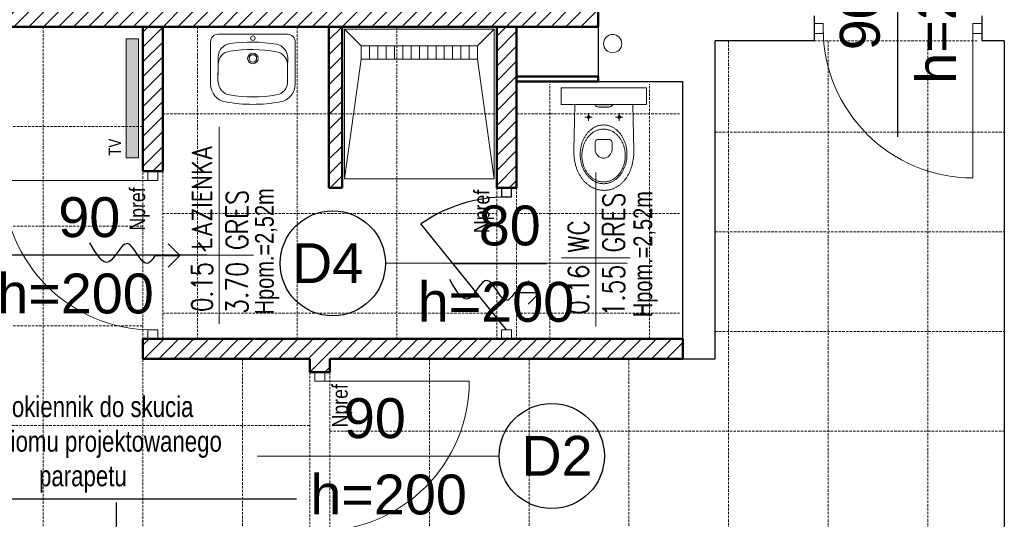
# Model space of a CAD drawing. Header units: millimetres. Extents: x -523 to 1404227, y -783705 to 1038705.
# Tile 42 of 256: x 356749 to 362674, y 3622 to 6630. Entities that reach past the tile are written whole.
import ezdxf
from ezdxf.enums import TextEntityAlignment as Align

# ---------------------------------------------------------------- set-up
doc = ezdxf.new("R2010")
doc.units = ezdxf.units.MM
doc.linetypes.add('DASHEDX2', pattern=[1.5, 1, -0.5])
for name, color, linetype, lineweight in [('3. Opis stolarki drzwiowej i okiennej', 5, 'Continuous', 30), ('BA_drz', 7, 'Continuous', 18), ('BA_KS_ist.', 34, 'Continuous', 13), ('BA_met', 7, 'Continuous', 18), ('BA_txs', 2, 'Continuous', 18), ('Cienka', 7, 'Continuous', 18), ('mm_Wentylacja', 5, 'Continuous', 50), ('PG_PRZERYWANE_ŚREDNIE', 1, 'DASHEDX2', 18), ('PG_WIDOKOWE_CIENKIE', 7, 'Continuous', 18), ('PG_WYPOSAŻENIE', 1, 'Continuous', 18), ('Przekrojowa', 60, 'Continuous', 18), ('WYPOSAŻENIE GARAŻU', 253, 'Continuous', 5)]:
    doc.layers.add(name, color=color, linetype=linetype, lineweight=lineweight)
doc.styles.add('BIKTC', font='bikromsw.shx', dxfattribs={"width": 0.8})
doc.styles.add('BIKTS', font='bikromsw.shx', dxfattribs={"width": 0.85})
doc.styles.add('BIKWYM', font='BIKROMSW.SHX', dxfattribs={"width": 0.8})
doc.styles.add('ROMANS', font='romans', dxfattribs={"width": 0.7})
doc.styles.get("Standard").update_dxf_attribs({"font": 'arial.ttf'})
pattern_1 = [(45, (-152649.147, 347385.806), (-44.9012806, 44.9012806), [])]

# ---------------------------------------------------------------- blocks, each defined once
blk = doc.blocks.new('jamb')
blk.add_lwpolyline([(-0.5, -0.5), (-0.5, 0.5), (0.5, 0.5), (0.5, -0.5)], close=True)
blk = doc.blocks.new('dr1h901')
at = {"color": 0}
blk.add_line((-0.5, 0), (-0.5, 1), dxfattribs=at)
blk.add_line((0, 0.3622), (0, -0.2655))
blk.add_arc((-0.5, 0), 1, 0, 90, dxfattribs=at)
blk = doc.blocks.new('A$C6b6b2cc1')
at = {"color": 5, "lineweight": 20}
for p, q in [((17.9, 91), (29.9, 91)), ((17.9, 0), (29.9, 0))]:
    blk.add_line(p, q, dxfattribs=at)
for p, q in [((20.9, 85.5), (20.9, 91)), ((20.9, 91), (26.9, 91)), ((26.9, 91), (26.9, 85.5)), ((26.9, 85.5), (20.9, 85.5))]:
    blk.add_line(p, q)
at = {"color": 0, "extrusion": (0, 0, -1)}
blk.add_line((23.9, 5.5), (75.47, 69.26), dxfattribs=at)
at = {"extrusion": (0, 0, -1)}
blk.add_line((56.49, 45.5), (0, 45.5), dxfattribs=at)
at = {"color": 0, "extrusion": (0, 0, -1)}
blk.add_arc((-23.9, -4.5), 90, 90, 124.95948, dxfattribs=at)
at = {"layer": 'WYPOSAŻENIE GARAŻU', "color": 240, "xscale": 5.5, "yscale": 5.999999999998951, "zscale": 5.5, "rotation": 90}
blk.add_blockref('jamb', (23.9, 2.75), dxfattribs=at)
blk = doc.blocks.new('Brodzik')
at = {"layer": 'PG_WYPOSAŻENIE', "color": 18}
for p, q in [((333.92, -1785.25), (343.92, -1857.25)), ((413.92, -1857.25), (423.92, -1785.25)), ((413.92, -1857.25), (343.92, -1857.25)), ((343.92, -1857.25), (343.92, -1865.25)), ((348.92, -1857.25), (348.92, -1865.25)), ((353.92, -1857.25), (353.92, -1865.25)), ((358.92, -1857.25), (358.92, -1865.25)), ((363.92, -1857.25), (363.92, -1865.25)), ((368.92, -1857.25), (368.92, -1865.25)), ((373.92, -1857.25), (373.92, -1865.25)), ((378.92, -1857.25), (378.92, -1865.25)), ((383.92, -1857.25), (383.92, -1865.25)), ((388.92, -1857.25), (388.92, -1865.25)), ((393.92, -1857.25), (393.92, -1865.25)), ((398.92, -1857.25), (398.92, -1865.25)), ((403.92, -1857.25), (403.92, -1865.25)), ((408.92, -1857.25), (408.92, -1865.25)), ((413.92, -1865.25), (413.92, -1857.25)), ((343.92, -1865.25), (333.92, -1875.25)), ((343.92, -1865.25), (413.92, -1865.25)), ((413.92, -1865.25), (423.92, -1875.25))]:
    blk.add_line(p, q, dxfattribs=at)
blk.add_lwpolyline([(333.92, -1785.25), (423.92, -1785.25), (423.92, -1875.25), (333.92, -1875.25)], close=True, dxfattribs=at)
blk = doc.blocks.new('A$Cb1b4349b')
at = {"layer": 'WYPOSAŻENIE GARAŻU', "color": 240, "xscale": 5.5, "yscale": 5.999999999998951, "zscale": 5.5, "rotation": 90}
for p in [(23.9, 98.25), (23.9, 2.75)]:
    blk.add_blockref('jamb', p, dxfattribs=at)
at = {"layer": 'WYPOSAŻENIE GARAŻU', "color": 1, "xscale": -90, "yscale": 90, "zscale": -90, "rotation": 270}
blk.add_blockref('dr1h901', (23.9, 50.5), dxfattribs=at)
blk = doc.blocks.new('A$Cd28b784c')
at = {"lineweight": 18}
h = blk.add_hatch(color=256, dxfattribs=at)
h.dxf.hatch_style = 1
h.paths.add_polyline_path([(18.54, 22.22), (18.43, 23), (18.14, 23.62), (17.75, 24.08), (17.31, 24.36), (16.9, 24.47), (16.9, 13.87), (17.31, 13.97), (17.75, 14.26), (18.14, 14.72), (18.43, 15.34), (18.54, 16.11)])
for p, q in [((16.9, 44.83), (6.9, 44.83)), ((6.9, -6.49), (6.9, 44.83)), ((16.9, -6.49), (16.9, 44.83)), ((16.9, -6.49), (6.9, -6.49))]:
    blk.add_line(p, q, dxfattribs=at)
at = {"lineweight": 13}
for p, q in [((44.61, 37.25), (16.9, 36.7)), ((45.21, 37.25), (44.61, 37.25)), ((45.82, 37.23), (45.21, 37.25)), ((46.41, 37.21), (45.82, 37.23)), ((47, 37.18), (46.41, 37.21)), ((47.58, 37.15), (47, 37.18)), ((48.16, 37.1), (47.58, 37.15)), ((48.73, 37.04), (48.16, 37.1)), ((49.3, 36.97), (48.73, 37.04)), ((49.85, 36.9), (49.3, 36.97)), ((50.4, 36.82), (49.85, 36.9)), ((50.95, 36.72), (50.4, 36.82)), ((51.49, 36.62), (50.95, 36.72)), ((52.02, 36.51), (51.49, 36.62)), ((52.54, 36.4), (52.02, 36.51)), ((53.06, 36.27), (52.54, 36.4)), ((53.57, 36.14), (53.06, 36.27)), ((54.07, 36), (53.57, 36.14)), ((54.57, 35.85), (54.07, 36)), ((55.05, 35.69), (54.57, 35.85)), ((55.53, 35.53), (55.05, 35.69)), ((24.51, 30.6), (24.51, 26.24)), ((35.01, 29.4), (35.4, 29.67)), ((35.4, 29.67), (35.79, 29.93)), ((35.79, 29.93), (36.19, 30.19)), ((36.19, 30.19), (36.6, 30.43)), ((36.6, 30.43), (37.03, 30.67)), ((37.03, 30.67), (37.46, 30.89)), ((37.46, 30.89), (37.89, 31.11)), ((37.89, 31.11), (38.34, 31.31)), ((38.34, 31.31), (38.79, 31.51)), ((38.39, 29.62), (38.81, 29.86)), ((38.79, 31.51), (39.26, 31.7)), ((38.81, 29.86), (39.24, 30.09)), ((39.24, 30.09), (39.68, 30.31)), ((39.26, 31.7), (39.73, 31.87)), ((39.68, 30.31), (40.12, 30.52)), ((39.73, 31.87), (40.2, 32.03)), ((40.12, 30.52), (40.58, 30.71)), ((40.2, 32.03), (40.69, 32.19)), ((40.58, 30.71), (41.04, 30.9)), ((40.69, 32.19), (41.18, 32.33)), ((41.04, 30.9), (41.51, 31.07)), ((41.18, 32.33), (41.68, 32.46)), ((41.51, 31.07), (41.99, 31.23)), ((41.68, 32.46), (42.18, 32.58)), ((41.99, 31.23), (42.48, 31.37)), ((42.18, 32.58), (42.69, 32.69)), ((42.48, 31.37), (42.97, 31.51)), ((42.69, 32.69), (43.21, 32.78)), ((42.97, 31.51), (43.48, 31.63)), ((43.21, 32.78), (43.73, 32.87)), ((43.48, 31.63), (43.98, 31.74)), ((43.73, 32.87), (44.26, 32.94)), ((43.98, 31.74), (44.5, 31.83)), ((44.26, 32.94), (44.79, 33)), ((44.5, 31.83), (45.02, 31.91)), ((44.79, 33), (45.32, 33.04)), ((45.02, 31.91), (45.54, 31.98)), ((45.32, 33.04), (45.87, 33.08)), ((45.54, 31.98), (46.07, 32.03)), ((45.87, 33.08), (46.41, 33.1)), ((46.07, 32.03), (46.61, 32.07)), ((46.41, 33.1), (46.96, 33.1)), ((46.61, 32.07), (47.15, 32.09)), ((46.96, 33.1), (47.51, 33.1)), ((47.15, 32.09), (47.7, 32.1)), ((47.51, 33.1), (48.06, 33.08)), ((47.7, 32.1), (47.7, 32.09)), ((47.7, 32.1), (48.24, 32.09)), ((48.06, 33.08), (48.6, 33.04)), ((48.24, 32.09), (48.79, 32.07)), ((48.6, 33.04), (49.13, 33)), ((48.79, 32.07), (49.32, 32.03)), ((49.13, 33), (49.67, 32.94)), ((49.32, 32.03), (49.85, 31.98)), ((49.67, 32.94), (50.19, 32.87)), ((49.85, 31.98), (50.38, 31.91)), ((50.19, 32.87), (50.71, 32.78)), ((50.38, 31.91), (50.9, 31.83)), ((50.71, 32.78), (51.23, 32.69)), ((50.9, 31.83), (51.41, 31.74)), ((51.23, 32.69), (51.74, 32.58)), ((51.41, 31.74), (51.92, 31.63)), ((51.74, 32.58), (52.24, 32.46)), ((51.92, 31.63), (52.42, 31.51)), ((52.24, 32.46), (52.74, 32.33)), ((52.42, 31.51), (52.92, 31.37)), ((52.74, 32.33), (53.23, 32.19)), ((52.92, 31.37), (53.4, 31.23)), ((53.23, 32.19), (53.72, 32.03)), ((53.4, 31.23), (53.88, 31.07)), ((53.72, 32.03), (54.19, 31.87)), ((53.88, 31.07), (54.36, 30.9)), ((54.19, 31.87), (54.66, 31.7)), ((54.36, 30.9), (54.82, 30.71)), ((54.66, 31.7), (55.13, 31.51)), ((54.82, 30.71), (55.27, 30.52)), ((55.13, 31.51), (55.58, 31.31)), ((55.27, 30.52), (55.72, 30.31)), ((56.01, 35.36), (55.53, 35.53)), ((55.58, 31.31), (56.03, 31.11)), ((55.72, 30.31), (56.16, 30.09)), ((56.47, 35.18), (56.01, 35.36)), ((56.03, 31.11), (56.47, 30.89)), ((56.16, 30.09), (56.59, 29.86)), ((56.93, 34.99), (56.47, 35.18)), ((56.47, 30.89), (56.9, 30.67)), ((56.59, 29.86), (57, 29.62)), ((56.9, 30.67), (57.32, 30.43)), ((57.38, 34.8), (56.93, 34.99)), ((57.32, 30.43), (57.73, 30.19)), ((57.83, 34.6), (57.38, 34.8)), ((57.73, 30.19), (58.13, 29.93)), ((58.26, 34.39), (57.83, 34.6)), ((58.13, 29.93), (58.52, 29.67)), ((58.69, 34.17), (58.26, 34.39)), ((58.52, 29.67), (58.91, 29.4)), ((59.11, 33.95), (58.69, 34.17)), ((59.52, 33.72), (59.11, 33.95)), ((59.92, 33.49), (59.52, 33.72)), ((60.32, 33.25), (59.92, 33.49)), ((60.71, 33), (60.32, 33.25)), ((61.09, 32.75), (60.71, 33)), ((61.46, 32.49), (61.09, 32.75)), ((61.82, 32.22), (61.46, 32.49)), ((62.17, 31.95), (61.82, 32.22)), ((62.52, 31.68), (62.17, 31.95)), ((62.85, 31.39), (62.52, 31.68)), ((63.18, 31.11), (62.85, 31.39)), ((63.5, 30.81), (63.18, 31.11)), ((63.81, 30.51), (63.5, 30.81)), ((64.11, 30.21), (63.81, 30.51)), ((64.4, 29.9), (64.11, 30.21)), ((64.69, 29.58), (64.4, 29.9)), ((17.31, 24.36), (16.9, 24.47)), ((17.75, 24.08), (17.31, 24.36)), ((18.14, 23.62), (17.75, 24.08)), ((26.77, 28.42), (22.26, 28.42)), ((23.81, 28.83), (23.69, 28.42)), ((23.69, 28.42), (23.81, 28.01)), ((24.1, 29.13), (23.81, 28.83)), ((23.81, 28.01), (24.1, 27.71)), ((24.51, 29.24), (24.1, 29.13)), ((24.1, 27.71), (24.51, 27.6)), ((24.93, 29.13), (24.51, 29.24)), ((24.51, 27.6), (24.93, 27.71)), ((25.22, 28.83), (24.93, 29.13)), ((24.93, 27.71), (25.22, 28.01)), ((25.33, 28.42), (25.22, 28.83)), ((25.22, 28.01), (25.33, 28.42)), ((30.24, 23.63), (30.42, 24.02)), ((30.42, 24.02), (30.61, 24.41)), ((30.61, 24.41), (30.82, 24.79)), ((30.82, 24.79), (31.04, 25.16)), ((31.04, 25.16), (31.27, 25.53)), ((31.27, 25.53), (31.52, 25.89)), ((31.52, 25.89), (31.78, 26.25)), ((31.78, 26.25), (32.05, 26.59)), ((32.05, 26.59), (32.33, 26.93)), ((32.33, 26.93), (32.63, 27.27)), ((32.63, 27.27), (32.93, 27.6)), ((32.66, 23.32), (32.84, 23.72)), ((32.84, 23.72), (33.04, 24.11)), ((32.93, 27.6), (33.25, 27.92)), ((33.04, 24.11), (33.25, 24.5)), ((33.25, 27.92), (33.58, 28.23)), ((33.25, 24.5), (33.47, 24.88)), ((33.47, 24.88), (33.71, 25.25)), ((33.58, 28.23), (33.93, 28.53)), ((33.71, 25.25), (33.96, 25.62)), ((33.93, 28.53), (34.28, 28.83)), ((33.96, 25.62), (34.23, 25.98)), ((34.23, 25.98), (34.51, 26.33)), ((34.28, 28.83), (34.64, 29.12)), ((34.51, 26.33), (34.8, 26.67)), ((34.64, 29.12), (35.01, 29.4)), ((34.8, 26.67), (35.11, 27.01)), ((35.11, 27.01), (35.42, 27.34)), ((35.42, 27.34), (35.76, 27.66)), ((35.76, 27.66), (36.1, 27.96)), ((36.1, 27.96), (36.45, 28.27)), ((36.45, 28.27), (36.82, 28.56)), ((36.82, 28.56), (37.2, 28.84)), ((37.2, 28.84), (37.58, 29.11)), ((37.58, 29.11), (37.98, 29.37)), ((37.98, 29.37), (38.39, 29.62)), ((38.61, 23.65), (39, 23.9)), ((39, 23.9), (39.42, 24.05)), ((39.42, 24.05), (39.83, 24.12)), ((39.83, 24.12), (40.19, 24.14)), ((40.19, 24.14), (44.04, 24.15)), ((44.04, 24.15), (44.56, 24.12)), ((44.56, 24.12), (45.07, 24.03)), ((45.07, 24.03), (45.57, 23.88)), ((45.57, 23.88), (46.05, 23.68)), ((57, 29.62), (57.41, 29.37)), ((57.41, 29.37), (57.81, 29.11)), ((57.81, 29.11), (58.2, 28.84)), ((58.2, 28.84), (58.58, 28.56)), ((58.58, 28.56), (58.94, 28.27)), ((58.91, 29.4), (59.28, 29.12)), ((58.94, 28.27), (59.3, 27.96)), ((59.28, 29.12), (59.64, 28.83)), ((59.3, 27.96), (59.64, 27.66)), ((59.64, 28.83), (59.99, 28.53)), ((59.64, 27.66), (59.97, 27.34)), ((59.97, 27.34), (60.29, 27.01)), ((59.99, 28.53), (60.34, 28.23)), ((60.29, 27.01), (60.6, 26.67)), ((60.34, 28.23), (60.67, 27.92)), ((60.6, 26.67), (60.89, 26.33)), ((60.67, 27.92), (60.99, 27.6)), ((60.89, 26.33), (61.17, 25.98)), ((60.99, 27.6), (61.29, 27.27)), ((61.17, 25.98), (61.44, 25.62)), ((61.29, 27.27), (61.59, 26.93)), ((61.44, 25.62), (61.69, 25.25)), ((61.59, 26.93), (61.87, 26.59)), ((61.69, 25.25), (61.93, 24.88)), ((61.87, 26.59), (62.15, 26.25)), ((61.93, 24.88), (62.15, 24.5)), ((62.15, 26.25), (62.4, 25.89)), ((62.15, 24.5), (62.36, 24.11)), ((62.36, 24.11), (62.55, 23.72)), ((62.4, 25.89), (62.65, 25.53)), ((62.55, 23.72), (62.73, 23.32)), ((62.65, 25.53), (62.88, 25.16)), ((62.88, 25.16), (63.1, 24.79)), ((63.1, 24.79), (63.31, 24.41)), ((63.31, 24.41), (63.5, 24.02)), ((63.5, 24.02), (63.68, 23.63)), ((64.96, 29.26), (64.69, 29.58)), ((65.23, 28.94), (64.96, 29.26)), ((65.48, 28.61), (65.23, 28.94)), ((65.73, 28.28), (65.48, 28.61)), ((65.96, 27.94), (65.73, 28.28)), ((66.19, 27.6), (65.96, 27.94)), ((66.41, 27.25), (66.19, 27.6)), ((66.62, 26.9), (66.41, 27.25)), ((66.82, 26.54), (66.62, 26.9)), ((67, 26.19), (66.82, 26.54)), ((67.18, 25.82), (67, 26.19)), ((67.35, 25.46), (67.18, 25.82)), ((67.51, 25.09), (67.35, 25.46)), ((67.66, 24.71), (67.51, 25.09)), ((67.8, 24.34), (67.66, 24.71)), ((67.93, 23.96), (67.8, 24.34)), ((68.04, 23.57), (67.93, 23.96)), ((18.43, 23), (18.14, 23.62)), ((18.54, 22.22), (18.43, 23)), ((18.54, 16.11), (18.54, 22.22)), ((29.27, 19.48), (29.3, 19.91)), ((29.27, 19.04), (29.27, 19.48)), ((29.27, 18.6), (29.27, 19.04)), ((29.3, 18.17), (29.27, 18.6)), ((29.3, 19.91), (29.34, 20.34)), ((29.34, 17.74), (29.3, 18.17)), ((29.34, 20.34), (29.4, 20.77)), ((29.4, 20.77), (29.47, 21.19)), ((29.47, 21.19), (29.56, 21.61)), ((29.56, 21.61), (29.67, 22.02)), ((29.67, 22.02), (29.79, 22.43)), ((29.79, 22.43), (29.92, 22.84)), ((29.92, 22.84), (30.07, 23.24)), ((30.07, 23.24), (30.24, 23.63)), ((31.78, 19.04), (31.79, 19.49)), ((31.79, 18.59), (31.78, 19.04)), ((31.78, 19.04), (31.78, 19.03)), ((31.79, 19.49), (31.82, 19.93)), ((31.82, 18.15), (31.79, 18.59)), ((31.82, 19.93), (31.86, 20.37)), ((31.86, 17.71), (31.82, 18.15)), ((31.86, 20.37), (31.93, 20.81)), ((31.93, 20.81), (32.01, 21.24)), ((32.01, 21.24), (32.11, 21.66)), ((32.11, 21.66), (32.22, 22.09)), ((32.22, 22.09), (32.35, 22.5)), ((32.35, 22.5), (32.5, 22.91)), ((32.5, 22.91), (32.66, 23.32)), ((37.97, 22.03), (38.05, 22.73)), ((37.97, 19.27), (37.97, 22.03)), ((37.97, 16.04), (37.97, 19.27)), ((38.05, 22.73), (38.28, 23.27)), ((38.28, 23.27), (38.61, 23.65)), ((46.05, 23.68), (46.51, 23.44)), ((46.51, 23.44), (46.94, 23.16)), ((46.94, 23.16), (47.35, 22.84)), ((47.35, 22.84), (47.73, 22.48)), ((47.73, 22.48), (48.08, 22.1)), ((48.08, 22.1), (48.38, 21.7)), ((48.38, 21.7), (48.65, 21.28)), ((48.65, 21.28), (48.88, 20.84)), ((48.88, 20.84), (49.06, 20.4)), ((49.06, 20.4), (49.2, 19.94)), ((49.2, 18.14), (49.06, 17.69)), ((49.2, 19.94), (49.28, 19.49)), ((49.28, 18.59), (49.2, 18.14)), ((49.28, 19.49), (49.31, 19.04)), ((49.31, 19.04), (49.28, 18.59)), ((62.73, 23.32), (62.9, 22.91)), ((62.9, 22.91), (63.04, 22.5)), ((63.04, 22.5), (63.18, 22.09)), ((63.18, 22.09), (63.29, 21.66)), ((63.29, 21.66), (63.39, 21.24)), ((63.39, 21.24), (63.47, 20.81)), ((63.47, 20.81), (63.53, 20.37)), ((63.53, 20.37), (63.58, 19.93)), ((63.58, 18.15), (63.53, 17.71)), ((63.58, 19.93), (63.6, 19.49)), ((63.6, 18.59), (63.58, 18.15)), ((63.6, 19.49), (63.61, 19.04)), ((63.61, 19.04), (63.6, 18.59)), ((63.61, 19.04), (63.61, 19.03)), ((63.68, 23.63), (63.85, 23.24)), ((63.85, 23.24), (64, 22.84)), ((64, 22.84), (64.13, 22.43)), ((64.13, 22.43), (64.25, 22.02)), ((64.25, 22.02), (64.36, 21.61)), ((64.36, 21.61), (64.45, 21.19)), ((64.45, 21.19), (64.52, 20.77)), ((64.52, 20.77), (64.58, 20.34)), ((64.58, 20.34), (64.62, 19.91)), ((64.62, 18.17), (64.58, 17.74)), ((64.62, 19.91), (64.65, 19.48)), ((64.65, 18.6), (64.62, 18.17)), ((64.65, 19.48), (64.66, 19.04)), ((64.66, 19.04), (64.65, 18.6)), ((64.66, 19.04), (64.66, 19.03)), ((68.15, 23.19), (68.04, 23.57)), ((68.25, 22.8), (68.15, 23.19)), ((68.33, 22.4), (68.25, 22.8)), ((68.41, 22.01), (68.33, 22.4)), ((68.48, 21.61), (68.41, 22.01)), ((68.53, 21.21), (68.48, 21.61)), ((68.57, 20.81), (68.53, 21.21)), ((68.53, 17.54), (68.58, 17.94)), ((68.61, 20.4), (68.57, 20.81)), ((68.58, 17.94), (68.61, 18.35)), ((68.63, 19.99), (68.61, 20.4)), ((68.61, 18.35), (68.63, 18.76)), ((68.64, 19.58), (68.63, 19.99)), ((68.63, 18.76), (68.64, 19.17)), ((68.64, 19.17), (68.64, 19.58)), ((17.31, 13.97), (16.9, 13.87)), ((17.75, 14.26), (17.31, 13.97)), ((18.14, 14.72), (17.75, 14.26)), ((18.43, 15.34), (18.14, 14.72)), ((18.54, 16.11), (18.43, 15.34)), ((24.51, 12.19), (24.51, 7.83)), ((29.4, 17.31), (29.34, 17.74)), ((29.47, 16.89), (29.4, 17.31)), ((29.56, 16.47), (29.47, 16.89)), ((29.67, 16.06), (29.56, 16.47)), ((29.79, 15.65), (29.67, 16.06)), ((29.92, 15.24), (29.79, 15.65)), ((30.07, 14.84), (29.92, 15.24)), ((30.24, 14.44), (30.07, 14.84)), ((30.42, 14.05), (30.24, 14.44)), ((30.61, 13.67), (30.42, 14.05)), ((30.82, 13.29), (30.61, 13.67)), ((31.04, 12.92), (30.82, 13.29)), ((31.27, 12.55), (31.04, 12.92)), ((31.52, 12.19), (31.27, 12.55)), ((31.78, 11.83), (31.52, 12.19)), ((31.93, 17.27), (31.86, 17.71)), ((32.01, 16.84), (31.93, 17.27)), ((32.11, 16.41), (32.01, 16.84)), ((32.22, 15.99), (32.11, 16.41)), ((32.35, 15.57), (32.22, 15.99)), ((32.5, 15.16), (32.35, 15.57)), ((32.66, 14.76), (32.5, 15.16)), ((32.84, 14.36), (32.66, 14.76)), ((33.04, 13.96), (32.84, 14.36)), ((33.25, 13.58), (33.04, 13.96)), ((33.47, 13.2), (33.25, 13.58)), ((33.71, 12.82), (33.47, 13.2)), ((33.96, 12.46), (33.71, 12.82)), ((34.23, 12.1), (33.96, 12.46)), ((34.51, 11.75), (34.23, 12.1)), ((38.05, 15.34), (37.97, 16.04)), ((37.97, 16.04), (37.97, 16.04)), ((38.28, 14.8), (38.05, 15.34)), ((38.61, 14.42), (38.28, 14.8)), ((39, 14.17), (38.61, 14.42)), ((39.41, 14.02), (39, 14.17)), ((39.82, 13.95), (39.41, 14.02)), ((40.17, 13.93), (39.82, 13.95)), ((44.01, 13.93), (40.17, 13.93)), ((44.54, 13.96), (44.01, 13.93)), ((45.05, 14.05), (44.54, 13.96)), ((45.55, 14.2), (45.05, 14.05)), ((46.04, 14.39), (45.55, 14.2)), ((46.5, 14.64), (46.04, 14.39)), ((46.93, 14.92), (46.5, 14.64)), ((47.34, 15.24), (46.93, 14.92)), ((47.72, 15.59), (47.34, 15.24)), ((48.07, 15.97), (47.72, 15.59)), ((48.38, 16.38), (48.07, 15.97)), ((48.65, 16.8), (48.38, 16.38)), ((48.88, 17.24), (48.65, 16.8)), ((49.06, 17.69), (48.88, 17.24)), ((61.17, 12.1), (60.89, 11.75)), ((61.44, 12.46), (61.17, 12.1)), ((61.69, 12.82), (61.44, 12.46)), ((61.93, 13.2), (61.69, 12.82)), ((62.15, 13.58), (61.93, 13.2)), ((62.36, 13.96), (62.15, 13.58)), ((62.4, 12.19), (62.15, 11.83)), ((62.55, 14.36), (62.36, 13.96)), ((62.65, 12.55), (62.4, 12.19)), ((62.73, 14.76), (62.55, 14.36)), ((62.88, 12.92), (62.65, 12.55)), ((62.9, 15.16), (62.73, 14.76)), ((63.1, 13.29), (62.88, 12.92)), ((63.04, 15.57), (62.9, 15.16)), ((63.18, 15.99), (63.04, 15.57)), ((63.31, 13.67), (63.1, 13.29)), ((63.29, 16.41), (63.18, 15.99)), ((63.39, 16.84), (63.29, 16.41)), ((63.5, 14.05), (63.31, 13.67)), ((63.47, 17.27), (63.39, 16.84)), ((63.53, 17.71), (63.47, 17.27)), ((63.68, 14.44), (63.5, 14.05)), ((63.85, 14.84), (63.68, 14.44)), ((64, 15.24), (63.85, 14.84)), ((64.13, 15.65), (64, 15.24)), ((64.25, 16.06), (64.13, 15.65)), ((64.36, 16.47), (64.25, 16.06)), ((64.45, 16.89), (64.36, 16.47)), ((64.52, 17.31), (64.45, 16.89)), ((64.58, 17.74), (64.52, 17.31)), ((66.68, 11.8), (66.88, 12.16)), ((66.88, 12.16), (67.06, 12.52)), ((67.06, 12.52), (67.23, 12.89)), ((67.23, 12.89), (67.39, 13.26)), ((67.39, 13.26), (67.55, 13.63)), ((67.55, 13.63), (67.69, 14.01)), ((67.69, 14.01), (67.82, 14.39)), ((67.82, 14.39), (67.95, 14.77)), ((67.95, 14.77), (68.06, 15.16)), ((68.06, 15.16), (68.17, 15.55)), ((68.17, 15.55), (68.26, 15.94)), ((68.26, 15.94), (68.34, 16.34)), ((68.34, 16.34), (68.42, 16.73)), ((68.42, 16.73), (68.48, 17.14)), ((68.48, 17.14), (68.53, 17.54)), ((26.77, 10.01), (22.26, 10.01)), ((23.81, 10.42), (23.69, 10.01)), ((23.69, 10.01), (23.81, 9.6)), ((24.1, 10.72), (23.81, 10.42)), ((23.81, 9.6), (24.1, 9.3)), ((24.51, 10.83), (24.1, 10.72)), ((24.1, 9.3), (24.51, 9.19)), ((24.93, 10.72), (24.51, 10.83)), ((24.51, 9.19), (24.93, 9.3)), ((25.22, 10.42), (24.93, 10.72)), ((24.93, 9.3), (25.22, 9.6)), ((25.33, 10.01), (25.22, 10.42)), ((25.22, 9.6), (25.33, 10.01)), ((32.05, 11.48), (31.78, 11.83)), ((32.33, 11.14), (32.05, 11.48)), ((32.63, 10.81), (32.33, 11.14)), ((32.93, 10.48), (32.63, 10.81)), ((33.25, 10.16), (32.93, 10.48)), ((33.58, 9.85), (33.25, 10.16)), ((33.93, 9.54), (33.58, 9.85)), ((34.28, 9.25), (33.93, 9.54)), ((34.64, 8.96), (34.28, 9.25)), ((34.8, 11.4), (34.51, 11.75)), ((35.01, 8.68), (34.64, 8.96)), ((35.11, 11.07), (34.8, 11.4)), ((35.4, 8.41), (35.01, 8.68)), ((35.42, 10.74), (35.11, 11.07)), ((35.79, 8.14), (35.4, 8.41)), ((35.76, 10.42), (35.42, 10.74)), ((36.1, 10.11), (35.76, 10.42)), ((36.19, 7.89), (35.79, 8.14)), ((36.45, 9.81), (36.1, 10.11)), ((36.6, 7.65), (36.19, 7.89)), ((36.82, 9.52), (36.45, 9.81)), ((37.03, 7.41), (36.6, 7.65)), ((37.2, 9.24), (36.82, 9.52)), ((37.46, 7.19), (37.03, 7.41)), ((37.58, 8.97), (37.2, 9.24)), ((37.89, 6.97), (37.46, 7.19)), ((37.98, 8.71), (37.58, 8.97)), ((38.34, 6.76), (37.89, 6.97)), ((38.39, 8.46), (37.98, 8.71)), ((38.79, 6.57), (38.34, 6.76)), ((38.81, 8.21), (38.39, 8.46)), ((39.26, 6.38), (38.79, 6.57)), ((39.24, 7.99), (38.81, 8.21)), ((39.68, 7.77), (39.24, 7.99)), ((39.73, 6.21), (39.26, 6.38)), ((40.12, 7.56), (39.68, 7.77)), ((40.2, 6.04), (39.73, 6.21)), ((40.58, 7.36), (40.12, 7.56)), ((40.69, 5.89), (40.2, 6.04)), ((41.04, 7.18), (40.58, 7.36)), ((41.51, 7.01), (41.04, 7.18)), ((41.99, 6.85), (41.51, 7.01)), ((42.48, 6.7), (41.99, 6.85)), ((42.97, 6.57), (42.48, 6.7)), ((43.48, 6.45), (42.97, 6.57)), ((43.98, 6.34), (43.48, 6.45)), ((44.5, 6.25), (43.98, 6.34)), ((45.02, 6.17), (44.5, 6.25)), ((45.54, 6.1), (45.02, 6.17)), ((46.07, 6.05), (45.54, 6.1)), ((46.61, 6.01), (46.07, 6.05)), ((47.15, 5.99), (46.61, 6.01)), ((47.7, 5.98), (47.15, 5.99)), ((48.24, 5.99), (47.7, 5.98)), ((47.7, 5.98), (47.7, 5.97)), ((48.79, 6.01), (48.24, 5.99)), ((49.32, 6.05), (48.79, 6.01)), ((49.85, 6.1), (49.32, 6.05)), ((50.38, 6.17), (49.85, 6.1)), ((50.9, 6.25), (50.38, 6.17)), ((51.41, 6.34), (50.9, 6.25)), ((51.92, 6.45), (51.41, 6.34)), ((52.42, 6.57), (51.92, 6.45)), ((52.92, 6.7), (52.42, 6.57)), ((53.4, 6.85), (52.92, 6.7)), ((53.72, 6.04), (53.23, 5.89)), ((53.88, 7.01), (53.4, 6.85)), ((54.19, 6.21), (53.72, 6.04)), ((54.36, 7.18), (53.88, 7.01)), ((54.66, 6.38), (54.19, 6.21)), ((54.82, 7.36), (54.36, 7.18)), ((55.13, 6.57), (54.66, 6.38)), ((55.27, 7.56), (54.82, 7.36)), ((55.58, 6.76), (55.13, 6.57)), ((55.72, 7.77), (55.27, 7.56)), ((56.03, 6.97), (55.58, 6.76)), ((56.16, 7.99), (55.72, 7.77)), ((56.47, 7.19), (56.03, 6.97)), ((56.59, 8.21), (56.16, 7.99)), ((56.9, 7.41), (56.47, 7.19)), ((57, 8.46), (56.59, 8.21)), ((57.32, 7.65), (56.9, 7.41)), ((57.41, 8.71), (57, 8.46)), ((57.73, 7.89), (57.32, 7.65)), ((57.81, 8.97), (57.41, 8.71)), ((58.13, 8.14), (57.73, 7.89)), ((58.2, 9.24), (57.81, 8.97)), ((58.52, 8.41), (58.13, 8.14)), ((58.58, 9.52), (58.2, 9.24)), ((58.91, 8.68), (58.52, 8.41)), ((58.94, 9.81), (58.58, 9.52)), ((59.28, 8.96), (58.91, 8.68)), ((59.3, 10.11), (58.94, 9.81)), ((59.64, 9.25), (59.28, 8.96)), ((59.64, 10.42), (59.3, 10.11)), ((59.97, 10.74), (59.64, 10.42)), ((59.99, 9.54), (59.64, 9.25)), ((60.29, 11.07), (59.97, 10.74)), ((60.34, 9.85), (59.99, 9.54)), ((60.6, 11.4), (60.29, 11.07)), ((60.67, 10.16), (60.34, 9.85)), ((60.89, 11.75), (60.6, 11.4)), ((60.99, 10.48), (60.67, 10.16)), ((61.29, 10.81), (60.99, 10.48)), ((61.59, 11.14), (61.29, 10.81)), ((61.32, 5.85), (61.68, 6.12)), ((61.87, 11.48), (61.59, 11.14)), ((61.68, 6.12), (62.04, 6.39)), ((62.15, 11.83), (61.87, 11.48)), ((62.04, 6.39), (62.38, 6.67)), ((62.38, 6.67), (62.71, 6.95)), ((62.71, 6.95), (63.04, 7.24)), ((63.04, 7.24), (63.36, 7.53)), ((63.36, 7.53), (63.67, 7.83)), ((63.67, 7.83), (63.97, 8.14)), ((63.97, 8.14), (64.26, 8.45)), ((64.26, 8.45), (64.54, 8.76)), ((64.54, 8.76), (64.82, 9.08)), ((64.82, 9.08), (65.08, 9.4)), ((65.08, 9.4), (65.34, 9.73)), ((65.34, 9.73), (65.59, 10.07)), ((65.59, 10.07), (65.82, 10.4)), ((65.82, 10.4), (66.05, 10.75)), ((66.05, 10.75), (66.27, 11.09)), ((66.27, 11.09), (66.48, 11.44)), ((66.48, 11.44), (66.68, 11.8)), ((16.89, 1.65), (44.61, 1.1)), ((41.18, 5.75), (40.69, 5.89)), ((41.68, 5.62), (41.18, 5.75)), ((42.18, 5.5), (41.68, 5.62)), ((42.69, 5.39), (42.18, 5.5)), ((43.21, 5.29), (42.69, 5.39)), ((43.73, 5.21), (43.21, 5.29)), ((44.26, 5.14), (43.73, 5.21)), ((44.79, 5.08), (44.26, 5.14)), ((44.61, 1.1), (45.21, 1.1)), ((45.32, 5.03), (44.79, 5.08)), ((45.21, 1.1), (45.81, 1.11)), ((45.87, 5), (45.32, 5.03)), ((45.81, 1.11), (46.4, 1.13)), ((46.41, 4.98), (45.87, 5)), ((46.4, 1.13), (46.99, 1.16)), ((46.96, 4.98), (46.41, 4.98)), ((47.51, 4.98), (46.96, 4.98)), ((46.96, 4.98), (46.96, 4.97)), ((46.99, 1.16), (47.56, 1.2)), ((48.06, 5), (47.51, 4.98)), ((47.56, 1.2), (48.14, 1.25)), ((48.6, 5.03), (48.06, 5)), ((48.14, 1.25), (48.7, 1.3)), ((49.13, 5.08), (48.6, 5.03)), ((48.7, 1.3), (49.26, 1.37)), ((49.67, 5.14), (49.13, 5.08)), ((49.26, 1.37), (49.82, 1.44)), ((50.19, 5.21), (49.67, 5.14)), ((49.82, 1.44), (50.36, 1.53)), ((50.71, 5.29), (50.19, 5.21)), ((50.36, 1.53), (50.9, 1.62)), ((51.23, 5.39), (50.71, 5.29)), ((50.9, 1.62), (51.44, 1.72)), ((51.74, 5.5), (51.23, 5.39)), ((51.44, 1.72), (51.96, 1.83)), ((52.24, 5.62), (51.74, 5.5)), ((51.96, 1.83), (52.48, 1.95)), ((52.74, 5.75), (52.24, 5.62)), ((52.48, 1.95), (52.99, 2.07)), ((53.23, 5.89), (52.74, 5.75)), ((52.99, 2.07), (53.5, 2.2)), ((53.5, 2.2), (54, 2.35)), ((54, 2.35), (54.49, 2.49)), ((54.49, 2.49), (54.97, 2.65)), ((54.97, 2.65), (55.45, 2.81)), ((55.45, 2.81), (55.92, 2.99)), ((55.92, 2.99), (56.38, 3.17)), ((56.38, 3.17), (56.84, 3.35)), ((56.84, 3.35), (57.28, 3.55)), ((57.28, 3.55), (57.72, 3.75)), ((57.72, 3.75), (58.15, 3.95)), ((58.15, 3.95), (58.58, 4.17)), ((58.58, 4.17), (58.99, 4.39)), ((58.99, 4.39), (59.4, 4.62)), ((59.4, 4.62), (59.8, 4.85)), ((59.8, 4.85), (60.2, 5.09)), ((60.2, 5.09), (60.58, 5.34)), ((60.58, 5.34), (60.96, 5.59)), ((60.96, 5.59), (61.32, 5.85))]:
    blk.add_line(p, q, dxfattribs=at)
blk = doc.blocks.new('A$Cf7835451')
at = {"layer": 'PG_WIDOKOWE_CIENKIE', "lineweight": 18}
for p, q in [((29.97, 50.9), (4.55, 50.9)), ((0, 4.55), (0, 46.36)), ((13.56, 46.28), (18.9, 46.36)), ((17.27, 46.25), (17.27, 46.33)), ((18.09, 46.3), (28.43, 46.46)), ((19.09, 46.31), (19.09, 46.36)), ((24.43, 46.36), (21.8, 46.36)), ((21.8, 46.36), (21.8, 46.36)), ((21.82, 46.36), (21.82, 46.36)), ((22.54, 46.36), (22.54, 46.41)), ((23.62, 46.36), (23.62, 46.38)), ((29.97, 0), (4.55, 0)), ((14.2, 4.47), (19.54, 4.55)), ((17.27, 4.51), (17.27, 4.6)), ((28.43, 4.55), (19.09, 4.55))]:
    blk.add_line(p, q, dxfattribs=at)
for centre, radius in [((2.27, 25.45), 1.36), ((14.54, 25.45), 3.18), ((14.54, 25.45), 2.27)]:
    blk.add_circle(centre, radius, dxfattribs=at)
for centre, radius, start, end in [((4.55, 46.36), 4.55, 90, 180), ((29.97, 40), 10.91, 10.24035, 90), ((13.68, 38.1), 8.18, 90.87473, 171.72059), ((18.21, 38.12), 8.18, 90.87473, 171.72059), ((28.43, 38.18), 8.18, 9.15413, 90), ((-50.54, 25.45), 92.72, 349.75965, 10.24035), ((92.84, 26.58), 88.17, 171.72059, 190.02886), ((97.37, 26.6), 88.17, 171.72059, 190.02886), ((-50.54, 25.45), 88.17, 350.84587, 9.15413), ((14.07, 12.65), 8.18, 190.02886, 270.87473), ((18.6, 12.67), 8.18, 190.02886, 264.7924), ((28.43, 12.73), 8.18, 270, 350.84587), ((29.97, 10.91), 10.91, 270, 349.75965), ((4.55, 4.55), 4.55, 180, 270)]:
    blk.add_arc(centre, radius, start, end, dxfattribs=at)
blk = doc.blocks.new('bikmet')
blk.add_line((0, 1.65), (0, -1.65))
at = {"style": 'ROMANS', "width": 0.8}
blk.add_attdef('NRPOM', text='', height=1, dxfattribs=at).set_placement((-0.333, 0.333), align=Align.RIGHT)
blk.add_attdef('NWAPOM', (0.25, 0.333), '', height=1, dxfattribs=at)
blk.add_attdef('RAREA', text='', height=1.042, dxfattribs=at).set_placement((-0.333, -0.333), align=Align.TOP_RIGHT)
blk.add_attdef('PODLOGA', text='', height=1.042, dxfattribs=at).set_placement((0.25, -0.333), align=Align.TOP_LEFT)
blk = doc.blocks.new('podciecie')
at = {"layer": 'mm_Wentylacja', "color": 142, "lineweight": 30}
for p, q in [((23288, -37575.5), (23288, -37590.5)), ((23288, -37590.5), (23280.93, -37583.43)), ((23288, -37590.5), (23295.07, -37583.43))]:
    blk.add_line(p, q, dxfattribs=at)
blk.add_spline([(23288, -37575.5), (23283.25, -37570.75), (23295.25, -37558.75), (23284.25, -37547.75), (23295.75, -37536.25)], degree=3, dxfattribs=at)
blk = doc.blocks.new('A$C6810ecfa')
at = {"layer": 'BA_KS_ist.', "color": 18, "linetype": 'Continuous', "lineweight": 20, "ltscale": 25}
blk.add_circle((-1824.67, 575.36), 5.5, dxfattribs=at)

msp = doc.modelspace()

# ---------------------------------------------------------------- hatches: boundary and pattern name
at = {"layer": 'PG_WIDOKOWE_CIENKIE', "lineweight": 18}
h = msp.add_hatch(dxfattribs=at)
h.set_pattern_fill('LINE', scale=20, angle=45)
h.set_pattern_definition(pattern_1)
h.paths.add_polyline_path([(354934.33, 6707.52), (360229.33, 6707.52), (360229.33, 6587.52), (354934.33, 6587.52)])
h = msp.add_hatch(dxfattribs=at)
h.set_pattern_fill('LINE', scale=20, angle=45)
h.set_pattern_definition(pattern_1)
h.paths.add_polyline_path([(357609.33, 6587.52), (357489.33, 6587.52), (357489.33, 5717.52), (357609.33, 5717.52)])
h = msp.add_hatch(dxfattribs=at)
h.set_pattern_fill('LINE', scale=20, angle=45)
h.set_pattern_definition(pattern_1)
h.paths.add_polyline_path([(358689.33, 6587.52), (358609.33, 6587.52), (358609.33, 5617.52), (358689.33, 5617.52)])
h = msp.add_hatch(dxfattribs=at)
h.set_pattern_fill('LINE', scale=20, angle=45)
h.set_pattern_definition(pattern_1)
h.paths.add_polyline_path([(359739.33, 6587.52), (359619.33, 6587.52), (359619.33, 5617.52), (359739.33, 5617.52)])
h = msp.add_hatch(dxfattribs=at)
h.set_pattern_fill('LINE', scale=20, angle=45)
h.set_pattern_definition(pattern_1)
h.paths.add_polyline_path([(360739.33, 4707.52), (357609.33, 4707.52), (357489.33, 4707.52), (357489.33, 4587.52), (358494.33, 4587.52), (358494.33, 4507.52), (358614.33, 4507.52), (358614.33, 4587.52), (360739.33, 4587.52)])
at = {"layer": 'PG_WYPOSAŻENIE', "lineweight": 20}
h = msp.add_hatch(color=152, dxfattribs=at)
h.dxf.hatch_style = 1
h.paths.add_polyline_path([(357390.14, 6514.76), (357464.42, 6514.76), (357464.42, 5798.46), (357390.14, 5798.46)])

# ---------------------------------------------------------------- linework, layer by layer
for p, q in [((360229.33, 6707.52), (360229.33, 6257.52)), ((361529.33, 6652.52), (361529.33, 6502.52)), ((362539.33, 6652.52), (362539.33, 6502.52)), ((361529.33, 6502.52), (360934.33, 6502.52)), ((360934.33, 6257.52), (360934.33, 6502.52)), ((362674.33, 6502.52), (362539.33, 6502.52)), ((362674.33, 6502.52), (362674.33, 337.52)), ((360229.33, 6257.52), (360739.33, 6257.52)), ((360739.33, 4587.52), (360739.33, 6257.52)), ((360934.33, 4587.52), (360934.33, 6257.52)), ((360739.33, 4587.52), (360934.33, 4587.52)), ((355997.45, 3744.33), (358414.09, 3744.33))]:
    msp.add_line(p, q)
msp.add_lwpolyline([(354934.33, 6707.52), (360229.33, 6707.52), (360229.33, 6587.52), (354934.33, 6587.52)], close=True)
at = {"layer": '3. Opis stolarki drzwiowej i okiennej'}
for p, q in [((362034.33, 5925.56), (362032.28, 7380.76)), ((357874.54, 5211.26), (356419.34, 5213.32)), ((360404.86, 5161.13), (358949.66, 5163.18)), ((358179.3, 4001.06), (359634.5, 4003.11)), ((357328.94, 3722.13), (357326.88, 2266.93))]:
    msp.add_line(p, q, dxfattribs=at)
for centre in [(358633.13, 5163.18), (359951.02, 4003.11)]:
    msp.add_circle(centre, 316.53, dxfattribs=at)
at = {"layer": 'BA_met', "color": 18}
for p, q in [((357950.05, 4798.34), (357950.05, 5985.68)), ((360216.27, 4782.51), (360216.27, 5709.97))]:
    msp.add_line(p, q, dxfattribs=at)
at = {"layer": 'Cienka'}
for p, q in [((357609.33, 6587.52), (358609.33, 6587.52)), ((358689.33, 6587.52), (359619.33, 6587.52)), ((359739.33, 4707.52), (360739.33, 4707.52))]:
    msp.add_line(p, q, dxfattribs=at)
at = {"layer": 'PG_PRZERYWANE_ŚREDNIE', "color": 251, "lineweight": 15, "ltscale": 15}
for p, q in [((356889.33, 6587.52), (356889.33, 3417.52)), ((357489.33, 6587.52), (357489.33, 3417.52)), ((357819.33, 6587.52), (357819.33, 4707.52)), ((358419.33, 6587.52), (358419.33, 4707.52)), ((359019.33, 6587.52), (359019.33, 4707.52)), ((361014.33, 6502.52), (361014.33, 552.52)), ((361614.33, 6502.52), (361614.33, 552.52)), ((362214.33, 6502.52), (362214.33, 552.52)), ((359939.33, 4707.52), (359939.33, 6241.96)), ((360539.33, 4707.52), (360539.33, 6241.96)), ((357609.33, 6062.52), (359619.33, 6062.52)), ((359739.33, 6062.52), (360719.67, 6062.52)), ((357489.33, 5987.52), (354764.33, 5987.52)), ((360934.33, 5952.52), (362674.33, 5952.52)), ((357609.33, 5717.52), (357609.33, 4707.52)), ((359619.33, 5617.52), (359619.33, 4707.52)), ((359739.33, 5617.52), (359739.33, 4707.52)), ((357609.33, 5462.52), (359619.33, 5462.52)), ((359739.33, 5462.52), (360719.67, 5462.52)), ((357489.33, 5387.52), (354764.33, 5387.52)), ((360934.33, 5352.52), (362674.33, 5352.52)), ((357609.33, 4862.52), (359619.33, 4862.52)), ((359739.33, 4862.52), (360719.67, 4862.52)), ((357489.33, 4787.52), (354764.33, 4787.52)), ((360934.33, 4752.52), (362674.33, 4752.52)), ((358089.33, 4587.52), (358089.33, 3417.52)), ((359214.33, 4587.52), (359214.33, 552.52)), ((359814.33, 4587.52), (359814.33, 552.52)), ((360414.33, 4587.52), (360414.33, 552.52)), ((358494.33, 4187.52), (354764.33, 4187.52)), ((358614.33, 4152.52), (362674.33, 4152.52))]:
    msp.add_line(p, q, dxfattribs=at)
at = {"layer": 'PG_PRZERYWANE_ŚREDNIE', "color": 6, "lineweight": 15, "ltscale": 15}
for p, q in [((361529.33, 6502.52), (362513.23, 6502.52)), ((358494.33, 4507.52), (358494.33, 3497.52)), ((358614.33, 4507.52), (358614.33, 3497.52))]:
    msp.add_line(p, q, dxfattribs=at)
at = {"layer": 'PG_WIDOKOWE_CIENKIE', "color": 18, "lineweight": 50}
for p, q in [((360229.33, 6707.52), (360229.33, 6587.52)), ((354934.33, 6587.52), (360229.33, 6587.52)), ((357489.33, 5717.52), (357489.33, 6587.52)), ((357609.33, 5717.52), (357609.33, 6587.52)), ((358609.33, 5617.52), (358609.33, 6587.52)), ((358689.33, 5617.52), (358689.33, 6587.52)), ((359619.33, 5617.52), (359619.33, 6587.52)), ((359739.33, 5617.52), (359739.33, 6587.52)), ((360229.33, 6287.52), (359739.33, 6287.52)), ((360229.33, 6287.52), (360229.33, 6257.52)), ((360229.33, 6257.52), (359739.33, 6257.52)), ((357609.33, 5717.52), (357489.33, 5717.52)), ((358609.33, 5617.52), (358689.33, 5617.52)), ((359619.33, 5617.52), (359739.33, 5617.52)), ((357489.33, 4587.52), (357489.33, 4707.52)), ((357609.33, 4707.52), (357489.33, 4707.52)), ((357609.33, 4707.52), (360739.33, 4707.52)), ((360739.33, 4707.52), (360739.33, 4587.52)), ((357489.33, 4587.52), (358494.33, 4587.52)), ((358494.33, 4507.52), (358494.33, 4587.52)), ((358614.33, 4507.52), (358614.33, 4587.52)), ((358614.33, 4587.52), (360739.33, 4587.52)), ((358494.33, 4507.52), (358614.33, 4507.52))]:
    msp.add_line(p, q, dxfattribs=at)
at = {"layer": 'PG_WYPOSAŻENIE', "color": 4}
msp.add_lwpolyline([(357390.14, 6514.76), (357464.42, 6514.76), (357464.42, 5798.46), (357390.14, 5798.46)], close=True, dxfattribs=at)

# ---------------------------------------------------------------- block references
at = {"color": 5, "lineweight": 20, "xscale": 10, "yscale": 10, "zscale": 10, "rotation": 180}
msp.add_blockref('A$Cb1b4349b', (357788.29, 5717.52), dxfattribs=at)
at = {"color": 5, "lineweight": 20, "xscale": -10, "yscale": 10, "zscale": 10}
msp.add_blockref('A$C6b6b2cc1', (359918.29, 4707.52), dxfattribs=at)
at = {"layer": 'BA_drz', "color": 18, "xscale": 900, "yscale": 900, "zscale": -900, "rotation": 180}
msp.add_blockref('dr1h901', (362034.33, 6577.52), dxfattribs=at)
at = {"layer": 'BA_drz', "color": 18, "xscale": -55, "yscale": 59.99999999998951, "zscale": 55}
for p in [(361556.83, 6577.52), (362511.83, 6577.52)]:
    msp.add_blockref('jamb', p, dxfattribs=at)
at = {"layer": 'BA_met', "color": 18, "xscale": 125, "yscale": 125, "zscale": 125, "rotation": 90}
for p, values in [((357950.05, 5212.52), {'NRPOM': '0.15', 'NWAPOM': 'ŁAZIENKA', 'RAREA': '3.70', 'PODLOGA': 'GRES'}), ((360216.27, 5196.69), {'NRPOM': '0.16', 'NWAPOM': 'WC', 'RAREA': '1.55', 'PODLOGA': 'GRES'})]:
    msp.add_blockref('bikmet', p, dxfattribs=at).add_auto_attribs(values)
at = {"layer": 'mm_Wentylacja', "color": 2, "lineweight": 30, "xscale": 10, "yscale": 10, "zscale": 10, "rotation": 89.99999999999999}
for p in [(-18191.49, -227670.39), (-16025.89, -227892.22)]:
    msp.add_blockref('podciecie', p, dxfattribs=at)
at = {"layer": 'PG_WIDOKOWE_CIENKIE', "lineweight": 30, "yscale": 10, "zscale": 10}
for name, p, xscale, rotation in [('A$Cf7835451', (358406.75, 6541.93), -10, 90), ('A$Cd28b784c', (360072.43, 6288.87), 10, 269.9999999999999)]:
    msp.add_blockref(name, p, dxfattribs=dict(at, xscale=xscale, rotation=rotation))
at = {"layer": 'Przekrojowa', "xscale": 10, "yscale": 10, "zscale": 10}
msp.add_blockref('A$C6810ecfa', (378564.33, 732.52), dxfattribs=at)
at = {"layer": 'WYPOSAŻENIE GARAŻU', "color": 240}
for name, p, xscale, yscale, zscale, rotation in [('Brodzik', (355365.16, -12180.02), -10, 10, 10, 180), ('jamb', (358554.33, 4480.02), -55, 59.99999999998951, 55, 90)]:
    msp.add_blockref(name, p, dxfattribs=dict(at, xscale=xscale, yscale=yscale, zscale=zscale, rotation=rotation))
at = {"layer": 'WYPOSAŻENIE GARAŻU', "color": 1, "xscale": 900, "yscale": 900, "zscale": -900, "rotation": 270}
msp.add_blockref('dr1h901', (358554.33, 4002.52), dxfattribs=at)

# ---------------------------------------------------------------- texts
at = {"layer": '3. Opis stolarki drzwiowej i okiennej', "char_height": 240, "width": 1203.5164, "attachment_point": 1, "rotation": 90}
for s, insert in [('{\\f@Arial Unicode MS|b0|i0|c238|p34;h=200}', (362144.24, 6244.5)), ('{\\f@Arial Unicode MS|b0|i0|c238|p34;90}', (361684.53, 6446.02))]:
    msp.add_mtext(s, dxfattribs=dict(at, insert=insert))
at = {"layer": '3. Opis stolarki drzwiowej i okiennej', "char_height": 240, "width": 1203.5164}
for s, insert, attachment_point in [('{\\f@Arial Unicode MS|b0|i0|c238|p34;90}', (357354.08, 5561.07), 3), ('{\\f@Arial Unicode MS|b0|i0|c238|p34;80}', (359884.4, 5510.93), 3), ('{\\f@Arial Unicode MS|b0|i0|c238|p34;D4}', (358816.07, 5284.17), 3), ('{\\f@Arial Unicode MS|b0|i0|c238|p34;h=200}', (357555.59, 5101.35), 3), ('{\\f@Arial Unicode MS|b0|i0|c238|p34;h=200}', (360085.91, 5051.22), 3), ('{\\f@Arial Unicode MS|b0|i0|c238|p34;90}', (358699.76, 4350.86), 1), ('{\\f@Arial Unicode MS|b0|i0|c238|p34;D2}', (359768.09, 4124.1), 1), ('{\\f@Arial Unicode MS|b0|i0|c238|p34;h=200}', (358498.24, 3891.15), 1)]:
    msp.add_mtext(s, dxfattribs=dict(at, insert=insert, attachment_point=attachment_point))
at = {"layer": 'BA_txs', "color": 7, "char_height": 93.75, "width": 7937.5264, "attachment_point": 1, "rotation": 90, "style": 'BIKTS'}
for insert in [(357409.72, 5360.01), (359482.01, 5345.01), (358629.02, 4175.12)]:
    msp.add_mtext('Npref', dxfattribs=dict(at, insert=insert))
at = {"layer": 'Cienka', "color": 7, "lineweight": 0, "insert": (357129.18, 4072.67), "char_height": 125, "attachment_point": 5, "style": 'BIKWYM'}
msp.add_mtext('\\A1;Podokiennik do skucia\\Pdo poziomu projektowanego\\Pparapetu', dxfattribs=at)
at = {"layer": 'PG_WYPOSAŻENIE', "color": 18, "attachment_point": 1, "rotation": 90, "style": 'BIKTC'}
for s, width, gutter_width, insert, char_height in [('TV', 6506.7953, 500, (357283.86, 5810.87), 75), ('Hpom.=2,52m', 9760.1929, 750, (358165.55, 4855.49), 112.5), ('Hpom.=2,52m', 9760.1929, 750, (360442.74, 4838.37), 112.5)]:
    msp.add_mtext_dynamic_manual_height_columns(s, width=width, gutter_width=gutter_width, heights=[0], dxfattribs=dict(at, insert=insert, char_height=char_height))

doc.saveas('drawing.dxf')
